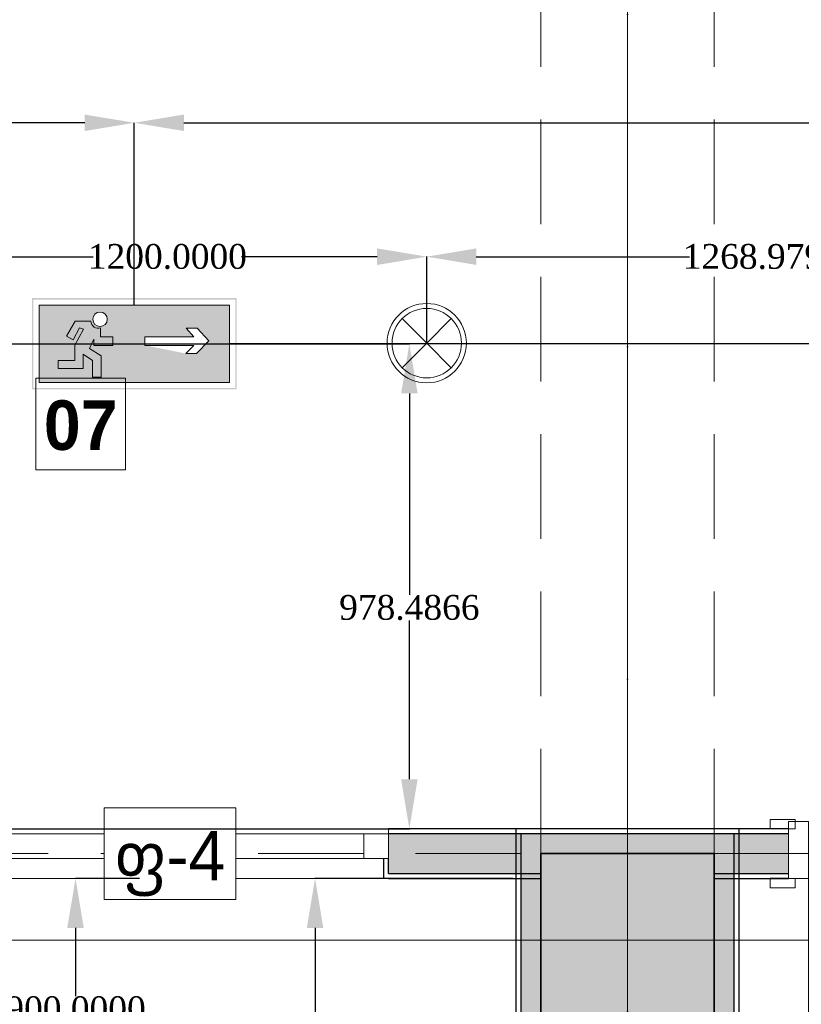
# Model space of a CAD drawing. Header units: millimetres. Extents: x 0 to 88385, y 0 to 41127.
# Tile 111 of 244: x 66005 to 67582, y 20534 to 22521. Entities that reach past the tile are written whole.
import ezdxf
from ezdxf.enums import TextEntityAlignment as Align

# ---------------------------------------------------------------- set-up
doc = ezdxf.new("R2010")
doc.units = ezdxf.units.MM
doc.header["$MEASUREMENT"] = 0
doc.set_wipeout_variables(frame=1)
doc.linetypes.add('Dot & Dashed', pattern=[670.277762, 317.5, -176.388889, 0, -176.388874])
doc.linetypes.add('Hidden', pattern=[317.5, 211.666667, -105.833333])
for name, color, linetype in [('- ავარიული განათება', 7, 'Continuous'), ('- განათება', 7, 'Continuous'), ('- საშტეფცელო როზეტები', 7, 'Continuous'), ('New_Structural - Bearing', 7, 'Continuous'), ('Structural - Bearing', 7, 'Continuous'), ('Structural - Grid', 7, 'Continuous')]:
    doc.layers.add(name, color=color, linetype=linetype)
for name, color, linetype, lineweight in [('New_Annotation - Text_Pen_No__20', 1, 'Continuous', 0), ('New_Archicad Doors_Pen_No__1', 7, 'Continuous', 13), ('New_Archicad Windows_Pen_No__1', 7, 'Continuous', 13), ('New_Structural - Bearing_Pen_No__1', 7, 'Continuous', 13), ('Structural - Bearing_Pen_No__20', 1, 'Continuous', 0)]:
    doc.layers.add(name, color=color, linetype=linetype, lineweight=lineweight)
for name, color, linetype, lineweight, true_color in [('New_Interior - Lamp_Pen_No__77', 7, 'Continuous', 20, 0xffeb28), ('New_Structural - Bearing_Pen_No__255', 7, 'Continuous', 13, 0xe8e8e8), ('New_Structural - Bearing_Pen_No__5', 7, 'Continuous', 25, 0x40a5ff), ('New_Structural - Bearing_Pen_No__57', 7, 'Continuous', 25, 0xdcd214), ('Structural - Bearing_Pen_No__161', 7, 'Continuous', 13, 0x6a6a6a), ('Structural - Bearing_Pen_No__28', 7, 'Continuous', 35, 0xa80f02), ('Structural - Bearing_Pen_No__81', 7, 'Continuous', 20, 0x6a6a6a), ('Structural - Grid_Pen_No__81', 7, 'Continuous', 20, 0x6a6a6a)]:
    doc.layers.add(name, color=color, linetype=linetype, lineweight=lineweight, true_color=true_color)
doc.styles.add('GENERATED_STYLE_2', font='txt')
doc.styles.add('GENERATED_STYLE_3', font='txt')
doc.styles.get("Standard").update_dxf_attribs({"font": 'sylfaen.ttf'})
doc.dimstyles.get("Standard").update_dxf_attribs({"dimtxt": 0.18, "dimasz": 0.18, "dimexe": 0.18, "dimexo": 0.0625, "dimgap": 0.09, "dimtad": 0, "dimtih": 1, "dimtoh": 1, "dimdec": 4, "dimzin": 0, "dimdsep": 46, "dimtxsty": 'Standard', "dimcen": 0.09, "dimadec": 0, "dimazin": 0, "dimtfac": 1, "dimtdec": 4, "dimtofl": 0, "dimtmove": 0, "dimatfit": 3, "dimfxl": 1, "dimtolj": 1, "dimtzin": 0, "dimarcsym": 0})

# ---------------------------------------------------------------- blocks, each defined once
blk = doc.blocks.new('Window_2')
at = {"layer": 'New_Archicad Windows_Pen_No__1', "color": 7, "linetype": 'Continuous', "lineweight": 13}
for p, q in [((-500, 10), (500, 10)), ((-500, 10), (-500, 0)), ((-500, 0), (-450, 0)), ((-500, 0), (-500, -50)), ((-500, 0), (-500, -50)), ((-450, 0), (-450, -50)), ((-450, 0), (450, 0)), ((450, -50), (450, 0)), ((450, 0), (500, 0)), ((500, 10), (500, 0)), ((500, 0), (500, -50)), ((500, 0), (500, -50)), ((-450, -50), (-500, -50)), ((-490, -50), (-490, -90)), ((450, -50), (-450, -50)), ((500, -50), (450, -50)), ((490, -50), (490, -90)), ((-500, -90), (-490, -90)), ((-490, -90), (490, -90)), ((500, -90), (490, -90))]:
    blk.add_line(p, q, dxfattribs=at)
blk = doc.blocks.new('Door_3')
at = {"layer": 'New_Archicad Doors_Pen_No__1', "color": 7, "linetype": 'Continuous', "lineweight": 13}
for p, q in [((370, 0), (370, 820)), ((370, 820), (410, 820)), ((410, 820), (410, 0)), ((-487, 0), (-487, 19)), ((-487, 19), (-437, 19)), ((-437, 0), (-487, 0)), ((-450, 0), (-487, 0)), ((-450, 0), (-487, 0)), ((-410, 0), (-450, 0)), ((-450, 0), (-450, -115)), ((-450, 0), (-450, -10)), ((-450, 0), (-450, -10)), ((-437, 19), (-437, 0)), ((-410, -115), (-410, 0)), ((410, 0), (370, 0)), ((450, 0), (410, 0)), ((410, 0), (410, -115)), ((437, 19), (487, 19)), ((437, 0), (437, 19)), ((487, 0), (437, 0)), ((450, -115), (450, 0)), ((450, 0), (450, -10)), ((450, 0), (450, -10)), ((450, 0), (487, 0)), ((450, 0), (487, 0)), ((487, 19), (487, 0)), ((-450, -10), (-450, -90)), ((-450, -10), (-450, -90)), ((450, -10), (450, -90)), ((450, -10), (450, -90)), ((-450, -90), (-450, -100)), ((-450, -90), (-450, -100)), ((450, -90), (450, -100)), ((450, -90), (450, -100)), ((-487, -119), (-487, -100)), ((-487, -100), (-437, -100)), ((-450, -100), (-487, -100)), ((-450, -100), (-487, -100)), ((-437, -119), (-487, -119)), ((-450, -115), (-410, -115)), ((-437, -100), (-437, -119)), ((410, -115), (450, -115)), ((437, -100), (487, -100)), ((437, -119), (437, -100)), ((487, -119), (437, -119)), ((450, -100), (487, -100)), ((450, -100), (487, -100)), ((487, -100), (487, -119))]:
    blk.add_line(p, q, dxfattribs=at)
blk.add_arc((410, 0), 820, 90, 180, dxfattribs=at)
blk = doc.blocks.new('Wall_46', base_point=(2382.1, 20888))
at = {"layer": 'New_Structural - Bearing_Pen_No__57', "linetype": 'Continuous', "lineweight": 25, "true_color": 0xdcd214}
blk.add_hatch(color=52, dxfattribs=at).paths.add_polyline_path([(-17490.8, 20878), (-17490.8, 20828), (-17490.8, 20798), (-17183.8, 20798), (-17183.8, 20838), (-16833.8, 20838), (-16833.8, 20798), (-16683.8, 20798), (-16683.8, 20878)])
at = {"layer": 'New_Structural - Bearing_Pen_No__1', "color": 7, "linetype": 'Continuous', "lineweight": 13}
for p, q in [((-17490.8, 20888), (-17490.8, 20878)), ((-16683.8, 20878), (-16683.8, 20888)), ((-17490.8, 20878), (-17490.8, 20828)), ((-16683.8, 20798), (-16683.8, 20878)), ((-17490.8, 20828), (-17500.8, 20828)), ((-16683.8, 20788), (-16683.8, 20798))]:
    blk.add_line(p, q, dxfattribs=at)
at = {"layer": 'New_Structural - Bearing_Pen_No__5', "color": 161, "linetype": 'Continuous', "lineweight": 25, "true_color": 0x40a5ff}
for p, q in [((-16683.8, 20888), (-16720.8, 20888)), ((-16683.8, 20878), (-17490.8, 20878)), ((-17500.8, 20828), (-17500.8, 20788)), ((-17490.8, 20798), (-17490.8, 20828)), ((-17490.8, 20788), (-17500.8, 20788)), ((-17490.8, 20798), (-17183.8, 20798)), ((-16833.8, 20798), (-16683.8, 20798)), ((-16683.8, 20788), (-16720.8, 20788))]:
    blk.add_line(p, q, dxfattribs=at)
at = {"layer": 'New_Structural - Bearing_Pen_No__5', "color": 161, "linetype": 'Continuous', "lineweight": 25, "true_color": 0x40a5ff, "flags": 128}
for points in [[(-16683.8, 20888), (-17490.8, 20888)], [(-17490.8, 20788), (-17183.8, 20788)], [(-16833.8, 20788), (-16683.8, 20788)]]:
    blk.add_lwpolyline(points, dxfattribs=at)
at = {"layer": 'New_Archicad Doors_Pen_No__1', "color": 7, "linetype": 'Continuous', "lineweight": 13, "zscale": 1000, "rotation": 180}
blk.add_blockref('Door_3', (-16233.8, 20788), dxfattribs=at)
at = {"layer": 'New_Archicad Windows_Pen_No__1', "color": 7, "linetype": 'Continuous', "lineweight": 13, "zscale": 1000}
blk.add_blockref('Window_2', (-17990.8, 20878), dxfattribs=at)
blk = doc.blocks.new('Wall_120', base_point=(-16833.8, 20838))
at = {"layer": 'New_Structural - Bearing_Pen_No__255', "linetype": 'Continuous', "lineweight": 13, "true_color": 0xe8e8e8}
for points in [[(-16833.8, 20878), (-16833.8, 20838), (-16793.8, 20878)], [(-16833.8, 20838), (-16793.8, 20838), (-16793.8, 20878)], [(-16793.8, 20488), (-16793.8, 20838), (-16833.8, 20838), (-16833.8, 20488)], [(-16833.8, 20488), (-16833.8, 20448), (-16793.8, 20448)], [(-16793.8, 20488), (-16833.8, 20488), (-16793.8, 20448)]]:
    blk.add_hatch(color=254, dxfattribs=at).paths.add_polyline_path(points)
at = {"layer": 'New_Structural - Bearing_Pen_No__1', "color": 7, "linetype": 'Continuous', "lineweight": 13, "flags": 128}
for points in [[(-16783.8, 20888), (-16793.8, 20888)], [(-16783.8, 20438), (-16793.8, 20438)]]:
    blk.add_lwpolyline(points, dxfattribs=at)
at = {"layer": 'New_Structural - Bearing_Pen_No__5', "color": 161, "linetype": 'Continuous', "lineweight": 25, "true_color": 0x40a5ff}
for p, q in [((-16793.8, 20878), (-16833.8, 20878)), ((-16793.8, 20838), (-16793.8, 20878)), ((-16793.8, 20488), (-16793.8, 20838)), ((-16793.8, 20448), (-16793.8, 20488)), ((-16833.8, 20448), (-16793.8, 20448))]:
    blk.add_line(p, q, dxfattribs=at)
at = {"layer": 'New_Structural - Bearing_Pen_No__5', "color": 161, "linetype": 'Continuous', "lineweight": 25, "true_color": 0x40a5ff, "flags": 128}
blk.add_lwpolyline([(-16783.8, 20438), (-16783.8, 20888)], dxfattribs=at)
blk = doc.blocks.new('Wall_122', base_point=(-17183.8, 20488))
at = {"layer": 'New_Structural - Bearing_Pen_No__255', "linetype": 'Continuous', "lineweight": 13, "true_color": 0xe8e8e8}
for points in [[(-17223.8, 20878), (-17183.8, 20838), (-17183.8, 20878)], [(-17223.8, 20838), (-17183.8, 20838), (-17223.8, 20878)], [(-17223.8, 20488), (-17183.8, 20488), (-17183.8, 20838), (-17223.8, 20838)]]:
    blk.add_hatch(color=254, dxfattribs=at).paths.add_polyline_path(points)
at = {"layer": 'New_Structural - Bearing_Pen_No__1', "color": 7, "linetype": 'Continuous', "lineweight": 13, "flags": 128}
blk.add_lwpolyline([(-17233.8, 20888), (-17223.8, 20888)], dxfattribs=at)
at = {"layer": 'New_Structural - Bearing_Pen_No__5', "color": 161, "linetype": 'Continuous', "lineweight": 25, "true_color": 0x40a5ff}
for p, q in [((-17183.8, 20878), (-17223.8, 20878)), ((-17223.8, 20878), (-17223.8, 20838)), ((-17223.8, 20838), (-17223.8, 20488)), ((-17223.8, 20488), (-17223.8, 20448))]:
    blk.add_line(p, q, dxfattribs=at)
at = {"layer": 'New_Structural - Bearing_Pen_No__5', "color": 161, "linetype": 'Continuous', "lineweight": 25, "true_color": 0x40a5ff, "flags": 128}
blk.add_lwpolyline([(-17233.8, 20888), (-17233.8, 20448)], dxfattribs=at)
blk = doc.blocks.new('Wall_123', base_point=(-17183.8, 20838))
at = {"layer": 'New_Structural - Bearing_Pen_No__255', "linetype": 'Continuous', "lineweight": 13, "true_color": 0xe8e8e8}
blk.add_hatch(color=254, dxfattribs=at).paths.add_polyline_path([(-17183.8, 20878), (-17183.8, 20838), (-16833.8, 20838), (-16833.8, 20878)])
at = {"layer": 'New_Structural - Bearing_Pen_No__5', "color": 161, "linetype": 'Continuous', "lineweight": 25, "true_color": 0x40a5ff}
for p, q in [((-17183.8, 20878), (-17223.8, 20878)), ((-16833.8, 20878), (-17183.8, 20878)), ((-16793.8, 20878), (-16833.8, 20878))]:
    blk.add_line(p, q, dxfattribs=at)
at = {"layer": 'New_Structural - Bearing_Pen_No__5', "color": 161, "linetype": 'Continuous', "lineweight": 25, "true_color": 0x40a5ff, "flags": 128}
blk.add_lwpolyline([(-16793.8, 20888), (-17223.8, 20888)], dxfattribs=at)
blk = doc.blocks.new('Column_25', base_point=(-17008.8, 20663))
at = {"layer": 'Structural - Bearing_Pen_No__161', "linetype": 'Continuous', "lineweight": 0, "true_color": 0x6a6a6a}
blk.add_hatch(color=251, dxfattribs=at).paths.add_polyline_path([(-16833.8, 20488), (-16833.8, 20838), (-17183.8, 20838), (-17183.8, 20488)])
at = {"layer": 'Structural - Bearing_Pen_No__20', "color": 1, "linetype": 'Continuous', "lineweight": 0}
for p, q in [((-17008.8, 20743), (-17008.8, 20918)), ((-17088.8, 20663), (-17263.8, 20663)), ((-16928.8, 20663), (-16753.8, 20663)), ((-17008.8, 20583), (-17008.8, 20408))]:
    blk.add_line(p, q, dxfattribs=at)
blk.add_point((-17008.8, 20663), dxfattribs=at)
at = {"layer": 'Structural - Bearing_Pen_No__28', "color": 14, "linetype": 'Continuous', "lineweight": 35, "true_color": 0xa80f02, "flags": 128}
blk.add_lwpolyline([(-16833.8, 20488), (-16833.8, 20838), (-17183.8, 20838), (-17183.8, 20488)], close=True, dxfattribs=at)
blk = doc.blocks.new('Standard grid marker')
at = {"layer": 'Structural - Grid_Pen_No__81', "color": 251, "linetype": 'Continuous', "lineweight": 20, "true_color": 0x6a6a6a}
blk.add_line((1000, 0), (51328.1, 0), dxfattribs=at)
at = {"layer": 'Structural - Grid_Pen_No__81', "color": 251, "lineweight": 20, "true_color": 0x6a6a6a, "style": 'GENERATED_STYLE_2'}
for tag, p in [('AC_MarkerText_1_0', (-100, -144)), ('AC_MarkerText_1_1', (52428.1, -144))]:
    blk.add_attdef(tag, text='', height=100, rotation=180, dxfattribs=at).set_placement(p, align=Align.TOP_CENTER)
blk = doc.blocks.new('Standard grid marker_2')
at = {"layer": 'Structural - Grid_Pen_No__81', "color": 251, "linetype": 'Continuous', "lineweight": 20, "true_color": 0x6a6a6a}
blk.add_line((1000, 0), (27734.9, 0), dxfattribs=at)
at = {"layer": 'Structural - Grid_Pen_No__81', "color": 251, "lineweight": 20, "true_color": 0x6a6a6a, "style": 'GENERATED_STYLE_2'}
for tag, p in [('AC_MarkerText_1_0', (-1.5, -46.7)), ('AC_MarkerText_1_1', (28933.4, -46.7))]:
    blk.add_attdef(tag, text='', height=100, rotation=270, dxfattribs=at).set_placement(p, align=Align.TOP_CENTER)
blk = doc.blocks.new('Beam_4', base_point=(-17008.8, 14663))
at = {"layer": 'Structural - Bearing_Pen_No__81', "color": 251, "linetype": 'Dot & Dashed', "lineweight": 20, "true_color": 0x6a6a6a}
blk.add_line((-17008.8, 14663), (-17008.8, 39096.2), dxfattribs=at)
at = {"layer": 'Structural - Bearing_Pen_No__81', "color": 251, "linetype": 'Hidden', "lineweight": 20, "true_color": 0x6a6a6a}
for p, q in [((-17183.8, 20838), (-17183.8, 26488)), ((-16833.8, 20838), (-16833.8, 26488))]:
    blk.add_line(p, q, dxfattribs=at)
blk = doc.blocks.new('Beam_11', base_point=(-47008.8, 20663))
at = {"layer": 'Structural - Bearing_Pen_No__81', "color": 251, "linetype": 'Hidden', "lineweight": 20, "true_color": 0x6a6a6a}
for p, q in [((-22833.8, 20838), (-17183.8, 20838)), ((-16833.8, 20838), (-11183.8, 20838))]:
    blk.add_line(p, q, dxfattribs=at)
at = {"layer": 'Structural - Bearing_Pen_No__81', "color": 251, "linetype": 'Dot & Dashed', "lineweight": 20, "true_color": 0x6a6a6a}
blk.add_line((-47008.8, 20663), (991.2, 20663), dxfattribs=at)
blk = doc.blocks.new('Recessed Spot')
at = {"layer": 'New_Interior - Lamp_Pen_No__77', "color": 2, "linetype": 'Continuous', "lineweight": 20, "true_color": 0xffeb28}
for q in [(-49.5, 49.5), (49.5, 49.5), (-49.5, -49.5), (49.5, -49.5)]:
    blk.add_line((0, 0), q, dxfattribs=at)
at = {"layer": 'New_Interior - Lamp_Pen_No__77', "color": 2, "linetype": 'Continuous', "lineweight": 20, "true_color": 0xffeb28, "flags": 128}
blk.add_lwpolyline([(80, 0, 1), (-80, 0, 1)], format="xyb", close=True, dxfattribs=at)
at = {"layer": 'New_Interior - Lamp_Pen_No__77', "color": 2, "linetype": 'Continuous', "lineweight": 20, "true_color": 0xffeb28}
blk.add_circle((0, 0), 70, dxfattribs=at)
blk = doc.blocks.new('*D566')
at = {"layer": '- საშტეფცელო როზეტები', "color": 0, "lineweight": -2, "transparency": 16777216}
for p, q in [((67000.2, 20788), (66601.1, 20788)), ((66601.3, 20688), (66601.3, 19926.6)), ((66601.3, 19303.4), (66601.3, 19875.4)), ((67164, 19203.4), (66601.1, 19203.4))]:
    blk.add_line(p, q, dxfattribs=at)
at = {"layer": '- საშტეფცელო როზეტები', "color": 0, "transparency": 16777216}
for points in [[(66584.6, 20688), (66617.9, 20688), (66601.3, 20788)], [(66584.6, 19303.4), (66617.9, 19303.4), (66601.3, 19203.4)]]:
    blk.add_solid(points, dxfattribs=at)
at = {"layer": 'Defpoints', "color": 0, "transparency": 16777216}
for p in [(66601.3, 20788), (67000.3, 20788), (67164.1, 19203.4)]:
    blk.add_point(p, dxfattribs=at)
at = {"layer": '- საშტეფცელო როზეტები', "color": 0, "transparency": 16777216, "insert": (66601.3, 19901), "char_height": 50, "attachment_point": 5}
blk.add_mtext('\\A1;{\\fSylfaen|b0|i0|c0|p18;1584.5443}', dxfattribs=at)
blk = doc.blocks.new('*D927')
at = {"layer": '- განათება', "color": 0, "lineweight": -2, "transparency": 16777216}
for p, q in [((66247.3, 20788), (66117.9, 20788)), ((66118.1, 20688), (66118.1, 20550.1)), ((66118.1, 19988), (66118.1, 20498.7)), ((66357, 19888), (66117.9, 19888))]:
    blk.add_line(p, q, dxfattribs=at)
at = {"layer": '- განათება', "color": 0, "transparency": 16777216}
for points in [[(66101.4, 20688), (66134.7, 20688), (66118.1, 20788)], [(66101.4, 19988), (66134.7, 19988), (66118.1, 19888)]]:
    blk.add_solid(points, dxfattribs=at)
at = {"layer": 'Defpoints', "color": 0, "transparency": 16777216}
for p in [(66247.3, 20788), (66118.1, 19888), (66357.1, 19888)]:
    blk.add_point(p, dxfattribs=at)
at = {"layer": '- განათება', "color": 0, "transparency": 16777216, "insert": (66118.1, 20524.4), "char_height": 50, "attachment_point": 5}
blk.add_mtext('\\A1;{\\fSylfaen|b0|i0|c0|p18;900.0000}', dxfattribs=at)
blk = doc.blocks.new('*D1198')
at = {"layer": '- განათება', "color": 0, "lineweight": -2, "transparency": 16777216}
for p, q in [((65626.5, 21868), (65626.5, 22042.7)), ((65726.5, 22042.5), (66153.7, 22042.5)), ((66726.5, 22042.5), (66453, 22042.5)), ((66826.5, 21868), (66826.5, 22042.7))]:
    blk.add_line(p, q, dxfattribs=at)
at = {"layer": '- განათება', "color": 0, "transparency": 16777216}
for points in [[(65726.5, 22059.2), (65726.5, 22025.8), (65626.5, 22042.5)], [(66726.5, 22059.2), (66726.5, 22025.8), (66826.5, 22042.5)]]:
    blk.add_solid(points, dxfattribs=at)
at = {"layer": 'Defpoints', "color": 0, "transparency": 16777216}
for p in [(65626.5, 22042.5), (65626.5, 21868), (66826.5, 21868)]:
    blk.add_point(p, dxfattribs=at)
at = {"layer": '- განათება', "color": 0, "transparency": 16777216, "insert": (66303.4, 22042.5), "char_height": 50, "attachment_point": 5}
blk.add_mtext('\\A1;{\\fSylfaen|b0|i0|c0|p18;1200.0000}', dxfattribs=at)
blk = doc.blocks.new('*D1200')
at = {"layer": '- განათება', "color": 0, "lineweight": -2, "transparency": 16777216}
for p, q in [((66826.5, 21868), (66826.5, 22042.7)), ((66926.5, 22042.5), (67356.5, 22042.5)), ((67995.5, 22042.5), (67650.3, 22042.5)), ((68095.5, 21868), (68095.5, 22042.7))]:
    blk.add_line(p, q, dxfattribs=at)
at = {"layer": '- განათება', "color": 0, "transparency": 16777216}
for points in [[(66926.5, 22059.2), (66926.5, 22025.8), (66826.5, 22042.5)], [(67995.5, 22059.2), (67995.5, 22025.8), (68095.5, 22042.5)]]:
    blk.add_solid(points, dxfattribs=at)
at = {"layer": 'Defpoints', "color": 0, "transparency": 16777216}
for p in [(66826.5, 22042.5), (66826.5, 21868), (68095.5, 21868)]:
    blk.add_point(p, dxfattribs=at)
at = {"layer": '- განათება', "color": 0, "transparency": 16777216, "insert": (67503.4, 22042.5), "char_height": 50, "attachment_point": 5}
blk.add_mtext('\\A1;{\\fSylfaen|b0|i0|c0|p18;1268.9791}', dxfattribs=at)
blk = doc.blocks.new('ექსიტიი')
at = {"layer": '- ავარიული განათება', "linetype": 'Continuous', "lineweight": 35}
h = blk.add_hatch(color=7, dxfattribs=at)
h.paths.add_polyline_path([(-16445, -14820.3), (-15390.6, -14820.3), (-15390.6, -14349.4), (-16445, -14349.4)])
h.paths.add_polyline_path([(-15397.3, -14813.4), (-16437.8, -14813.4), (-16437.8, -14356.3), (-15397.3, -14356.3)], flags=0)
at = {"layer": '- ავარიული განათება', "transparency": 33554687}
h = blk.add_hatch(color=3, dxfattribs=at)
h.dxf.hatch_style = 1
h.paths.add_polyline_path([(-16408.1, -14386.1), (-16408.1, -14784.7), (-15427.6, -14784.7), (-15427.6, -14386.1)])
h.paths.add_polyline_path([(-15863, -14548.3), (-15610.3, -14548.3), (-15649.7, -14504.6), (-15594.1, -14504.6), (-15533.9, -14570.2), (-15596.7, -14635.1), (-15651.9, -14635.1), (-15863, -14592.8)], flags=16)
h.paths.add_polyline_path([(-16057.2, -14458.4, -1), (-16131.7, -14458.4, -1)], flags=16)
h.paths.add_polyline_path([(-16126, -14561.5), (-16141.3, -14592.8), (-16126, -14592.8)], flags=16)
at = {"layer": '- ავარიული განათება', "color": 7, "linetype": 'Continuous', "lineweight": 13}
for p, q in [((-15427.6, -14386.1), (-16408.1, -14386.1)), ((-16408.1, -14386.1), (-16408.1, -14784.7)), ((-15427.6, -14784.7), (-15427.6, -14386.1)), ((-16223.4, -14468.8), (-16267.9, -14544.8)), ((-16141.5, -14468.8), (-16223.4, -14468.8)), ((-16233.3, -14564.8), (-16200.4, -14503)), ((-16180, -14508.6), (-16224.8, -14591.8)), ((-16200.4, -14503), (-16180, -14508.6)), ((-16092.1, -14548.3), (-16092.1, -14502.8)), ((-15594.1, -14504.6), (-15649.7, -14504.6)), ((-15649.7, -14504.6), (-15610.3, -14548.3)), ((-15533.9, -14570.2), (-15594.1, -14504.6)), ((-16267.9, -14544.8), (-16233.3, -14564.8)), ((-16149.6, -14609.7), (-16126, -14561.5)), ((-16126, -14561.5), (-16126, -14592.8)), ((-16028.8, -14548.3), (-16092.1, -14548.3)), ((-16028.8, -14592.8), (-16028.8, -14548.3)), ((-15610.3, -14548.3), (-15863, -14548.3)), ((-15863, -14548.3), (-15863, -14592.8)), ((-15596.7, -14635.1), (-15533.9, -14570.2)), ((-16224.8, -14591.8), (-16224.8, -14670.1)), ((-16089.2, -14646.5), (-16149.6, -14609.7)), ((-16126, -14592.8), (-16028.8, -14592.8)), ((-15863, -14592.8), (-15610.8, -14592.8)), ((-15610.8, -14592.8), (-15651.9, -14635.1)), ((-16224.8, -14670.1), (-16310.3, -14670.1)), ((-16310.3, -14670.1), (-16310.3, -14711.9)), ((-16180.7, -14711.9), (-16180.7, -14638.2)), ((-16180.7, -14638.2), (-16132.6, -14671.1)), ((-16132.6, -14671.1), (-16132.6, -14757.7)), ((-16089.2, -14757.7), (-16089.2, -14646.5)), ((-15651.9, -14635.1), (-15596.7, -14635.1)), ((-16310.3, -14711.9), (-16180.7, -14711.9)), ((-16132.6, -14757.7), (-16089.2, -14757.7)), ((-16408.1, -14784.7), (-15427.6, -14784.7))]:
    blk.add_line(p, q, dxfattribs=at)
for centre, start, end in [((-16094.5, -14458.4), 360, 180), ((-16104.3, -14467.6), 181.7955, 289.0684), ((-16094.5, -14458.4), 180, 0)]:
    blk.add_arc(centre, 37.2, start, end, dxfattribs=at)
blk = doc.blocks.new('*D1387')
at = {"layer": '- ავარიული განათება', "color": 0, "lineweight": -2, "transparency": 16777216}
for p, q in [((58217.9, 21609.1), (58217.9, 22312.9)), ((58317.9, 22312.7), (61851.6, 22312.7)), ((66136.6, 22312.7), (62155.4, 22312.7)), ((66236.6, 21944.5), (66236.6, 22312.9))]:
    blk.add_line(p, q, dxfattribs=at)
at = {"layer": '- ავარიული განათება', "color": 0, "transparency": 16777216}
for points in [[(58317.9, 22329.3), (58317.9, 22296), (58217.9, 22312.7)], [(66136.6, 22329.3), (66136.6, 22296), (66236.6, 22312.7)]]:
    blk.add_solid(points, dxfattribs=at)
at = {"layer": 'Defpoints', "color": 0, "transparency": 16777216}
for p in [(58217.9, 22312.7), (66236.6, 21944.4), (58217.9, 21609)]:
    blk.add_point(p, dxfattribs=at)
at = {"layer": '- ავარიული განათება', "color": 0, "transparency": 16777216, "insert": (62003.5, 22312.7), "char_height": 50, "attachment_point": 5}
blk.add_mtext('\\A1;{\\fSylfaen|b0|i0|c0|p18;8018.7558}', dxfattribs=at)
blk = doc.blocks.new('*D1388')
at = {"layer": '- ავარიული განათება', "color": 0, "lineweight": -2, "transparency": 16777216}
for p, q in [((66044.9, 21866.5), (66791.7, 21866.5)), ((66791.5, 21766.5), (66791.5, 21360)), ((66791.5, 20988), (66791.5, 21308.6)), ((65676.5, 20888), (66791.7, 20888))]:
    blk.add_line(p, q, dxfattribs=at)
at = {"layer": '- ავარიული განათება', "color": 0, "transparency": 16777216}
for points in [[(66774.8, 21766.5), (66808.2, 21766.5), (66791.5, 21866.5)], [(66774.8, 20988), (66808.2, 20988), (66791.5, 20888)]]:
    blk.add_solid(points, dxfattribs=at)
at = {"layer": 'Defpoints', "color": 0, "transparency": 16777216}
for p in [(66044.8, 21866.5), (66791.5, 21866.5), (65676.5, 20888)]:
    blk.add_point(p, dxfattribs=at)
at = {"layer": '- ავარიული განათება', "color": 0, "transparency": 16777216, "insert": (66791.5, 21334.3), "char_height": 50, "attachment_point": 5}
blk.add_mtext('\\A1;{\\fSylfaen|b0|i0|c0|p18;978.4866}', dxfattribs=at)
blk = doc.blocks.new('*D1390')
at = {"layer": '- ავარიული განათება', "color": 0, "lineweight": -2, "transparency": 16777216}
for p, q in [((66236.6, 21944.5), (66236.6, 22312.9)), ((66336.6, 22312.7), (70162.7, 22312.7)), ((73131, 22312.7), (70465.4, 22312.7)), ((73231, 21944.5), (73231, 22312.9))]:
    blk.add_line(p, q, dxfattribs=at)
at = {"layer": '- ავარიული განათება', "color": 0, "transparency": 16777216}
for points in [[(66336.6, 22329.3), (66336.6, 22296), (66236.6, 22312.7)], [(73131, 22329.3), (73131, 22296), (73231, 22312.7)]]:
    blk.add_solid(points, dxfattribs=at)
at = {"layer": 'Defpoints', "color": 0, "transparency": 16777216}
for p in [(66236.6, 22312.7), (66236.6, 21944.4), (73231, 21944.4)]:
    blk.add_point(p, dxfattribs=at)
at = {"layer": '- ავარიული განათება', "color": 0, "transparency": 16777216, "insert": (70314, 22312.7), "char_height": 50, "attachment_point": 5}
blk.add_mtext('\\A1;{\\fSylfaen|b0|i0|c0|p18;6994.3752}', dxfattribs=at)

msp = doc.modelspace()

# ---------------------------------------------------------------- linework, layer by layer
at = {"layer": '- ავარიული განათება', "color": 3}
for points in [[(56360.75979, 21866.46756), (66044.84229, 21866.46756)], [(73039.21746, 21866.46756), (66428.4045, 21866.46756)]]:
    msp.add_lwpolyline(points, dxfattribs=at)

# ---------------------------------------------------------------- block references
at = {"layer": '- განათება', "color": 2, "linetype": 'Continuous', "lineweight": 20, "true_color": 0xffeb28, "zscale": 1000}
msp.add_blockref('Recessed Spot', (66826.5059, 21867.98097), dxfattribs=at)
at = {"layer": 'New_Structural - Bearing', "color": 7, "lineweight": 35}
for name, p in [('Wall_46', (86622.37834, 20887.98097)), ('Wall_122', (67056.5059, 20487.98097)), ('Wall_123', (67056.5059, 20837.98097)), ('Wall_120', (67406.5059, 20837.98097))]:
    msp.add_blockref(name, p, dxfattribs=at)
at = {"layer": 'Structural - Bearing', "color": 251, "lineweight": 20, "true_color": 0x6a6a6a}
for name, p in [('Beam_4', (67231.5059, 14662.98097)), ('Beam_11', (37231.5059, 20662.98097))]:
    msp.add_blockref(name, p, dxfattribs=at)
at = {"layer": 'Structural - Bearing', "color": 14, "lineweight": 35, "true_color": 0xa80f02}
msp.add_blockref('Column_25', (67231.5059, 20662.98097), dxfattribs=at)
at = {"layer": 'Structural - Grid', "color": 8, "linetype": 'Continuous', "lineweight": 15, "zscale": 1000}
for name, p, rotation in [('Standard grid marker_2', (67231.5059, 11703.05519), 90), ('Standard grid marker', (88184.57817, 20662.98097), 180)]:
    msp.add_blockref(name, p, dxfattribs=dict(at, rotation=rotation))

# ---------------------------------------------------------------- dimensions: what is measured, and where the dimension line sits
at = {"layer": '- ავარიული განათება', "color": 1}
dim = msp.add_linear_dim(base=(66236.62339, 22312.68), p1=(73230.99857, 21944.44838), p2=(66236.62339, 21944.44838), angle=180, text='{\\fSylfaen|b0|i0|c0|p18;<>}', dimstyle='Standard', override={"dimtxt": 50, "dimasz": 100}, dxfattribs=at)
dim.commit()
dim.dimension.update_dxf_attribs({"geometry": '*D1390', "text_midpoint": (70314.03686, 22312.68), "dimtype": 160})
at = {"layer": '- განათება', "color": 1}
for base, p1, p2, picture, middle in [((65626.5059, 22042.5), (66826.5059, 21867.98097), (65626.5059, 21867.98097), '*D1198', (66303.3566, 22042.5)), ((66826.5059, 22042.5), (68095.485046, 21867.98097), (66826.5059, 21867.98097), '*D1200', (67503.356599, 22042.5))]:
    dim = msp.add_linear_dim(base=base, p1=p1, p2=p2, angle=180, text='{\\fSylfaen|b0|i0|c0|p18;<>}', dimstyle='Standard', override={"dimtxt": 50, "dimasz": 100}, dxfattribs=at)
    dim.commit()
    dim.dimension.update_dxf_attribs({"geometry": picture, "text_midpoint": middle, "dimtype": 160})

# ---------------------------------------------------------------- wipeouts: each hides what was drawn before it
at = {"color": 1, "linetype": 'Continuous', "lineweight": 0, "ltscale": 141332.903496}
msp.add_wipeout([(66037.91153, 21612.58414), (66219.1479, 21612.58414), (66219.1479, 21797.43319), (66037.91153, 21797.43319)], dxfattribs=at).dxf.layer = 'New_Annotation - Text_Pen_No__20'

# ---------------------------------------------------------------- next in the draw order: linework, layer by layer
at = {"layer": 'New_Annotation - Text_Pen_No__20', "color": 1, "linetype": 'Continuous', "lineweight": 0, "flags": 128}
msp.add_lwpolyline([(66037.91153, 21612.58414), (66219.1479, 21612.58414), (66219.1479, 21797.43319), (66037.91153, 21797.43319), (66037.91153, 21612.58414)], close=True, dxfattribs=at)

# ---------------------------------------------------------------- next in the draw order: block references
at = {"layer": '- ავარიული განათება', "xscale": 0.3911874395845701, "yscale": 0.3911874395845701, "zscale": 0.3911874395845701}
msp.add_blockref('ექსიტიი', (72463.50142, 27572.09111), dxfattribs=at)

# ---------------------------------------------------------------- next in the draw order: texts
at = {"layer": 'New_Annotation - Text_Pen_No__20', "color": 1, "linetype": 'Continuous', "lineweight": 0, "insert": (66128.52972, 21752.51198), "char_height": 100, "attachment_point": 2, "style": 'GENERATED_STYLE_3'}
msp.add_mtext('\\A1;{\\pqc;\\fBOG 2018|b1|i0|c0|p0;\\W1.000000;0\\fBOG 2018|b1|i0|c0|p0;\\W1.000000;7}', dxfattribs=at)

# ---------------------------------------------------------------- next in the draw order: dimensions: what is measured, and where the dimension line sits
at = {"layer": '- ავარიული განათება', "color": 1}
dim = msp.add_linear_dim(base=(58217.86763, 22312.68), p1=(66236.62339, 21944.44838), p2=(58217.86763, 21609), angle=180, text='{\\fSylfaen|b0|i0|c0|p18;<>}', dimstyle='Standard', override={"dimtxt": 50, "dimasz": 100}, dxfattribs=at)
dim.commit()
dim.dimension.update_dxf_attribs({"geometry": '*D1387', "text_midpoint": (62003.5, 22312.68), "dimtype": 160})

# ---------------------------------------------------------------- next in the draw order: wipeouts: each hides what was drawn before it
at = {"color": 1, "linetype": 'Continuous', "lineweight": 0, "ltscale": 137472.749326}
msp.add_wipeout([(66175.95038, 20745.55565), (66441.69674, 20745.55565), (66441.69674, 20930.40525), (66175.95038, 20930.40525)], dxfattribs=at).dxf.layer = 'New_Annotation - Text_Pen_No__20'

# ---------------------------------------------------------------- next in the draw order: linework, layer by layer
at = {"layer": 'New_Annotation - Text_Pen_No__20', "color": 1, "linetype": 'Continuous', "lineweight": 0, "flags": 128}
msp.add_lwpolyline([(66175.95038, 20745.55565), (66441.69674, 20745.55565), (66441.69674, 20930.40525), (66175.95038, 20930.40525), (66175.95038, 20745.55565)], close=True, dxfattribs=at)

# ---------------------------------------------------------------- next in the draw order: texts
at = {"layer": 'New_Annotation - Text_Pen_No__20', "color": 1, "linetype": 'Continuous', "lineweight": 0, "insert": (66308.82356, 20883.73859), "char_height": 100, "attachment_point": 2, "style": 'GENERATED_STYLE_2'}
msp.add_mtext('\\A1;{\\pqc;\\fBOG 2018|b0|i0|c0|p0;\\W1.000000;ფ-\\fBOG 2018|b0|i0|c0|p0;\\W1.000000;4}', dxfattribs=at)

# ---------------------------------------------------------------- next in the draw order: dimensions: what is measured, and where the dimension line sits
at = {"layer": '- ავარიული განათება', "color": 1}
dim = msp.add_linear_dim(base=(66791.5, 21866.46756), p1=(65676.46311, 20887.98097), p2=(66044.84229, 21866.46756), angle=90, text='{\\fSylfaen|b0|i0|c0|p18;<>}', dimstyle='Standard', override={"dimtxt": 50, "dimasz": 100}, dxfattribs=at)
dim.commit()
dim.dimension.update_dxf_attribs({"geometry": '*D1388', "text_midpoint": (66791.5, 21334.33189), "dimtype": 160})
at = {"layer": '- განათება', "color": 1}
dim = msp.add_linear_dim(base=(66118.0605, 19887.98097), p1=(66247.33143, 20787.98097), p2=(66357.0664, 19887.98097), angle=270, text='{\\fSylfaen|b0|i0|c0|p18;<>}', dimstyle='Standard', override={"dimtxt": 50, "dimasz": 100}, dxfattribs=at)
dim.commit()
dim.dimension.update_dxf_attribs({"geometry": '*D927', "text_midpoint": (66118.0605, 20524.37967), "dimtype": 160})
at = {"layer": '- საშტეფცელო როზეტები', "color": 1}
dim = msp.add_linear_dim(base=(66601.27169, 20787.98097), p1=(67164.09525, 19203.43669), p2=(67000.27759, 20787.98097), angle=90, text='{\\fSylfaen|b0|i0|c0|p18;<>}', dimstyle='Standard', override={"dimtxt": 50, "dimasz": 100}, dxfattribs=at)
dim.commit()
dim.dimension.update_dxf_attribs({"geometry": '*D566', "text_midpoint": (66601.27169, 19901), "dimtype": 160})

doc.saveas('drawing.dxf')
